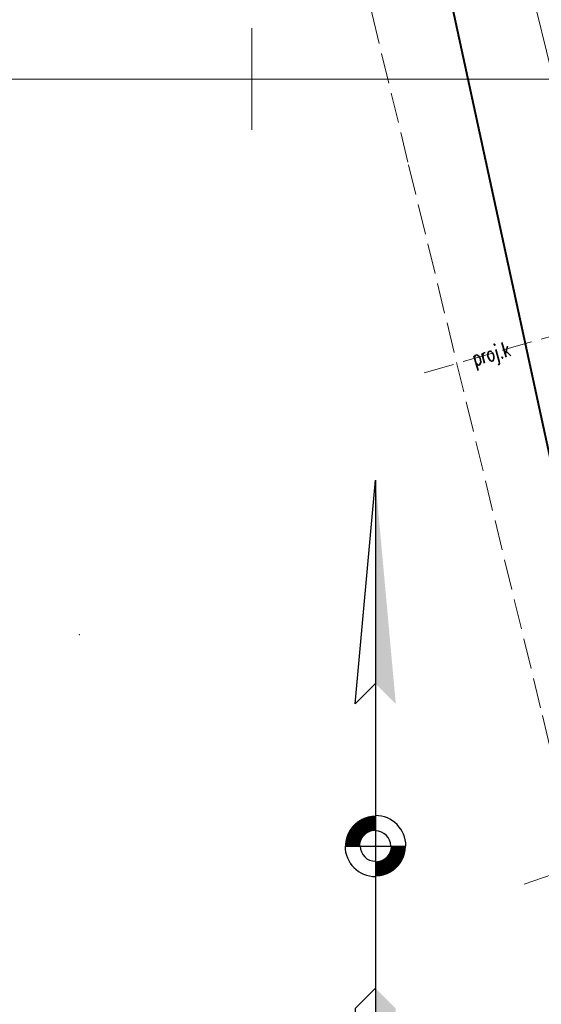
# Model space of a CAD drawing. Header units: metres. Extents: x 6567444 to 13135881, y 5574237 to 11149086.
# Tile 69 of 212: x 6567789 to 6567814, y 5574454 to 5574503. Entities that reach past the tile are written whole.
import ezdxf
from ezdxf.enums import TextEntityAlignment as Align

# ---------------------------------------------------------------- set-up
doc = ezdxf.new("R2010")
doc.units = ezdxf.units.M
doc.linetypes.add('_MDCP$1$L_0_06', pattern=[2, 1.5, -0.5])
doc.linetypes.add('GE.I.6640.1.468.2024_MDCP_dodatkowe pomiary_12.03.2026$0$L_0_06', pattern=[2, 1.5, -0.5])
for name, color, linetype, lineweight in [('_MDCP$0$EGB_DzialkaEwidencyjna', 7, 'Continuous', 18), ('_MDCP$0$GES_PrzewodElektroenergetyczny', 1, 'Continuous', 18), ('_MDCP$0$GES_PrzewodKanalizacyjny_Projektowany', 7, 'Continuous', 18), ('_MDCP$0$MP_LINIE_REGULAC', 135, 'Continuous', 40), ('_MDCP$0$OT_Komunikacja', 7, 'Continuous', 18), ('_MDCP$0$PARRA', 7, 'Continuous', 13), ('_MDCP$1$PARSI', 7, 'Continuous', 20), ('GE.I.6640.1.468.2024_MDCP_dodatkowe pomiary_12.03.2026$0$EGB_DzialkaEwidencyjna', 7, 'Continuous', 18), ('GE.I.6640.1.468.2024_MDCP_dodatkowe pomiary_12.03.2026$0$GES_PrzewodElektroenergetyczny', 1, 'Continuous', 18), ('GE.I.6640.1.468.2024_MDCP_dodatkowe pomiary_12.03.2026$0$GES_PrzewodKanalizacyjny_Projektowany', 7, 'Continuous', 18), ('GE.I.6640.1.468.2024_MDCP_dodatkowe pomiary_12.03.2026$0$MP_LINIE_REGULAC', 135, 'Continuous', 40), ('GE.I.6640.1.468.2024_MDCP_dodatkowe pomiary_12.03.2026$0$OT_Komunikacja', 7, 'Continuous', 18), ('GE.I.6640.1.468.2024_MDCP_dodatkowe pomiary_12.03.2026$0$PARRA', 7, 'Continuous', 13), ('GE.I.6640.1.468.2024_MDCP_dodatkowe pomiary_12.03.2026$0$PARSI', 7, 'Continuous', 20)]:
    doc.layers.add(name, color=color, linetype=linetype, lineweight=lineweight)
doc.layers.add('_MDCP$0$Strzałka', color=7, linetype='Continuous')
doc.layers.add('GE.I.6640.1.468.2024_MDCP_dodatkowe pomiary_12.03.2026$0$Strzałka', color=7, linetype='Continuous')
doc.styles.add('_MDCP$0$STANDARD', font='simplex.shx')
doc.styles.add('GE.I.6640.1.468.2024_MDCP_dodatkowe pomiary_12.03.2026$0$STANDARD', font='simplex.shx')

# ---------------------------------------------------------------- blocks, each defined once
blk = doc.blocks.new('_MDCP$0$L_0_02_2')
at = {"color": 0}
blk.add_point((0, 0), dxfattribs=at)
blk = doc.blocks.new('_MDCP$0$L_0_02_1')
at = {"color": 0}
blk.add_point((0, 0), dxfattribs=at)
blk = doc.blocks.new('_MDCP$0$mzsk_3')
at = {"layer": '_MDCP$1$PARSI', "color": 0}
for p, q in [((-5, 0), (5, 0)), ((0, -5), (0, 0))]:
    blk.add_line(p, q, dxfattribs=at)
blk = doc.blocks.new('_MDCP$0$pln')
at = {"layer": '_MDCP$0$Strzałka'}
for p, q in [((0, 36), (0, -22)), ((-3, 0), (3, 0))]:
    blk.add_line(p, q, dxfattribs=at)
for points in [[(0, 16), (-2, 14), (0, 36)], [(0, -14), (-2, -16), (-2, -36), (0, -34)]]:
    blk.add_lwpolyline(points, dxfattribs=at)
at = {"layer": '_MDCP$0$Strzałka', "const_width": 1.5}
for points in [[(0, 2.25, 0.414214), (-2.25, 0, 1)], [(0, -2.25, 0.414214), (2.25, 0, 1)]]:
    blk.add_lwpolyline(points, format="xyb", dxfattribs=at)
at = {"layer": '_MDCP$0$Strzałka'}
for radius, start, end in [(3, 0, 90), (1.5, 0, 90), (3, 180, 270), (1.5, 180, 270)]:
    blk.add_arc((0, 0), radius, start, end, dxfattribs=at)
for points in [[(0, 36), (0, 36), (2, 14), (0, 16)], [(0, -14), (2, -16), (0, -34), (2, -36)]]:
    blk.add_solid(points, dxfattribs=at)
blk = doc.blocks.new('_MDCP')
at = {"layer": '_MDCP$0$GES_PrzewodElektroenergetyczny', "color": 1, "linetype": 'Continuous', "lineweight": 18, "flags": 128}
blk.add_lwpolyline([(6567839.429, 5574557.634), (6567843.814, 5574538.959), (6567847.225, 5574531.413), (6567849.054, 5574530.594), (6567849.634, 5574529.929), (6567849.99, 5574528.845), (6567850.111, 5574525.986), (6567849.4, 5574523.295), (6567833.849, 5574501.642), (6567833.428, 5574500.948), (6567842.057, 5574466.646), (6567837.363, 5574465.727), (6567836.904, 5574465.072), (6567825.838, 5574462.038), (6567824.032, 5574462.668), (6567814.032, 5574503.304), (6567812.705, 5574511.261)], dxfattribs=at)
at = {"layer": '_MDCP$0$GES_PrzewodKanalizacyjny_Projektowany', "color": 36, "linetype": '_MDCP$1$L_0_06', "lineweight": 18}
blk.add_lwpolyline([(6567808.482, 5574485.546), (6567818.66, 5574488.47)], dxfattribs=at)
at = {"layer": '_MDCP$0$GES_PrzewodKanalizacyjny_Projektowany', "color": 36, "linetype": '_MDCP$1$L_0_06', "lineweight": 18, "flags": 128}
blk.add_lwpolyline([(6567813.41, 5574460.39), (6567824.1, 5574464.08)], dxfattribs=at)
at = {"layer": '_MDCP$0$MP_LINIE_REGULAC', "linetype": 'Continuous'}
blk.add_lwpolyline([(6567837.155, 5574338.938), (6567830.301, 5574410.488), (6567815.244, 5574478.805), (6567809.616, 5574504.76)], dxfattribs=at)
at = {"layer": '_MDCP$0$OT_Komunikacja', "color": 7, "linetype": '_MDCP$1$L_0_06', "lineweight": 18}
blk.add_lwpolyline([(6567795.319, 5574569.716), (6567796.473, 5574568.245), (6567799.129, 5574550.738), (6567799.06, 5574550.553), (6567798.843, 5574549.3), (6567798.778, 5574548.237), (6567799.488, 5574543.471), (6567801.098, 5574531.285), (6567802.839, 5574519.644), (6567804.604, 5574509.432), (6567805.918, 5574503.198), (6567807.719, 5574495.774), (6567814.307, 5574468.68), (6567815.259, 5574464.767), (6567817.142, 5574457.023), (6567819.924, 5574445.478)], dxfattribs=at)
at = {"layer": '_MDCP$0$PARRA'}
for points in [[(6567600, 5574500), (6567600, 5574750), (6568000, 5574750), (6568000, 5574500)], [(6567600, 5574250), (6567600, 5574500), (6568000, 5574500), (6568000, 5574250)]]:
    blk.add_lwpolyline(points, close=True, dxfattribs=at)
at = {"layer": '_MDCP$0$EGB_DzialkaEwidencyjna', "linetype": 'Continuous', "xscale": 0.5, "yscale": 0.5, "zscale": 0.5}
for name, rotation in [('_MDCP$0$L_0_02_2', 283.83), ('_MDCP$0$L_0_02_1', 103.38)]:
    blk.add_blockref(name, (6567791.498, 5574472.657), dxfattribs=dict(at, rotation=rotation))
at = {"layer": '_MDCP$0$Strzałka', "xscale": 0.5, "yscale": 0.5, "zscale": 0.5}
blk.add_blockref('_MDCP$0$pln', (6567806.086, 5574462.257), dxfattribs=at)
at = {"layer": '_MDCP$1$PARSI', "xscale": 0.5, "yscale": 0.5, "zscale": 0.5}
for rotation in [180.0000000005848, 1.16962990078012e-09]:
    blk.add_blockref('_MDCP$0$mzsk_3', (6567800, 5574500), dxfattribs=dict(at, rotation=rotation))
at = {"layer": '_MDCP$0$GES_PrzewodKanalizacyjny_Projektowany', "color": 36, "lineweight": 15, "style": '_MDCP$0$STANDARD', "width": 0.66}
blk.add_text('proj.k', height=0.75, rotation=-344, dxfattribs=at).set_placement((6567811.785, 5574486.495), align=Align.MIDDLE_CENTER)
blk = doc.blocks.new('GE.I.6640.1.468.2024_MDCP_dodatkowe pomiary_12.03.2026$0$L_0_02_2')
at = {"color": 0}
blk.add_point((0, 0), dxfattribs=at)
blk = doc.blocks.new('GE.I.6640.1.468.2024_MDCP_dodatkowe pomiary_12.03.2026$0$L_0_02_1')
at = {"color": 0}
blk.add_point((0, 0), dxfattribs=at)
blk = doc.blocks.new('GE.I.6640.1.468.2024_MDCP_dodatkowe pomiary_12.03.2026$0$mzsk_3')
at = {"layer": 'GE.I.6640.1.468.2024_MDCP_dodatkowe pomiary_12.03.2026$0$PARSI', "color": 0}
for p, q in [((-5, 0), (5, 0)), ((0, -5), (0, 0))]:
    blk.add_line(p, q, dxfattribs=at)
blk = doc.blocks.new('GE.I.6640.1.468.2024_MDCP_dodatkowe pomiary_12.03.2026$0$pln')
at = {"layer": 'GE.I.6640.1.468.2024_MDCP_dodatkowe pomiary_12.03.2026$0$Strzałka'}
for p, q in [((0, 36), (0, -22)), ((-3, 0), (3, 0))]:
    blk.add_line(p, q, dxfattribs=at)
for points in [[(0, 16), (-2, 14), (0, 36)], [(0, -14), (-2, -16), (-2, -36), (0, -34)]]:
    blk.add_lwpolyline(points, dxfattribs=at)
at = {"layer": 'GE.I.6640.1.468.2024_MDCP_dodatkowe pomiary_12.03.2026$0$Strzałka', "const_width": 1.5}
for points in [[(0, 2.25, 0.414214), (-2.25, 0, 1)], [(0, -2.25, 0.414214), (2.25, 0, 1)]]:
    blk.add_lwpolyline(points, format="xyb", dxfattribs=at)
at = {"layer": 'GE.I.6640.1.468.2024_MDCP_dodatkowe pomiary_12.03.2026$0$Strzałka'}
for radius, start, end in [(3, 0, 90), (1.5, 0, 90), (3, 180, 270), (1.5, 180, 270)]:
    blk.add_arc((0, 0), radius, start, end, dxfattribs=at)
for points in [[(0, 36), (0, 36), (2, 14), (0, 16)], [(0, -14), (2, -16), (0, -34), (2, -36)]]:
    blk.add_solid(points, dxfattribs=at)
blk = doc.blocks.new('GE.I.6640.1.468.2024_MDCP_dodatkowe pomiary_12.03.2026')
at = {"layer": 'GE.I.6640.1.468.2024_MDCP_dodatkowe pomiary_12.03.2026$0$GES_PrzewodElektroenergetyczny', "color": 1, "linetype": 'Continuous', "lineweight": 18, "flags": 128}
blk.add_lwpolyline([(6567839.429, 5574557.634), (6567843.814, 5574538.959), (6567847.225, 5574531.413), (6567849.054, 5574530.594), (6567849.634, 5574529.929), (6567849.99, 5574528.845), (6567850.111, 5574525.986), (6567849.4, 5574523.295), (6567833.849, 5574501.642), (6567833.428, 5574500.948), (6567842.057, 5574466.646), (6567837.363, 5574465.727), (6567836.904, 5574465.072), (6567825.838, 5574462.038), (6567824.032, 5574462.668), (6567814.032, 5574503.304), (6567812.705, 5574511.261)], dxfattribs=at)
at = {"layer": 'GE.I.6640.1.468.2024_MDCP_dodatkowe pomiary_12.03.2026$0$GES_PrzewodKanalizacyjny_Projektowany', "color": 36, "linetype": 'GE.I.6640.1.468.2024_MDCP_dodatkowe pomiary_12.03.2026$0$L_0_06', "lineweight": 18}
blk.add_lwpolyline([(6567808.482, 5574485.546), (6567818.66, 5574488.47)], dxfattribs=at)
at = {"layer": 'GE.I.6640.1.468.2024_MDCP_dodatkowe pomiary_12.03.2026$0$GES_PrzewodKanalizacyjny_Projektowany', "color": 36, "linetype": 'GE.I.6640.1.468.2024_MDCP_dodatkowe pomiary_12.03.2026$0$L_0_06', "lineweight": 18, "flags": 128}
blk.add_lwpolyline([(6567813.41, 5574460.39), (6567824.1, 5574464.08)], dxfattribs=at)
at = {"layer": 'GE.I.6640.1.468.2024_MDCP_dodatkowe pomiary_12.03.2026$0$MP_LINIE_REGULAC', "linetype": 'Continuous'}
blk.add_lwpolyline([(6567837.155, 5574338.938), (6567830.301, 5574410.488), (6567815.244, 5574478.805), (6567809.616, 5574504.76)], dxfattribs=at)
at = {"layer": 'GE.I.6640.1.468.2024_MDCP_dodatkowe pomiary_12.03.2026$0$OT_Komunikacja', "color": 7, "linetype": 'GE.I.6640.1.468.2024_MDCP_dodatkowe pomiary_12.03.2026$0$L_0_06', "lineweight": 18}
blk.add_lwpolyline([(6567795.319, 5574569.716), (6567796.473, 5574568.245), (6567799.129, 5574550.738), (6567799.06, 5574550.553), (6567798.843, 5574549.3), (6567798.778, 5574548.237), (6567799.488, 5574543.471), (6567801.098, 5574531.285), (6567802.839, 5574519.644), (6567804.604, 5574509.432), (6567805.918, 5574503.198), (6567807.719, 5574495.774), (6567814.307, 5574468.68), (6567815.259, 5574464.767), (6567817.142, 5574457.023), (6567819.924, 5574445.478)], dxfattribs=at)
at = {"layer": 'GE.I.6640.1.468.2024_MDCP_dodatkowe pomiary_12.03.2026$0$PARRA'}
for points in [[(6567600, 5574500), (6567600, 5574750), (6568000, 5574750), (6568000, 5574500)], [(6567600, 5574250), (6567600, 5574500), (6568000, 5574500), (6568000, 5574250)]]:
    blk.add_lwpolyline(points, close=True, dxfattribs=at)
at = {"layer": 'GE.I.6640.1.468.2024_MDCP_dodatkowe pomiary_12.03.2026$0$EGB_DzialkaEwidencyjna', "linetype": 'Continuous', "xscale": 0.5, "yscale": 0.5, "zscale": 0.5}
for name, rotation in [('GE.I.6640.1.468.2024_MDCP_dodatkowe pomiary_12.03.2026$0$L_0_02_2', 283.83), ('GE.I.6640.1.468.2024_MDCP_dodatkowe pomiary_12.03.2026$0$L_0_02_1', 103.38)]:
    blk.add_blockref(name, (6567791.498, 5574472.657), dxfattribs=dict(at, rotation=rotation))
at = {"layer": 'GE.I.6640.1.468.2024_MDCP_dodatkowe pomiary_12.03.2026$0$PARSI', "xscale": 0.5, "yscale": 0.5, "zscale": 0.5}
for rotation in [180.0000000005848, 1.16962990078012e-09]:
    blk.add_blockref('GE.I.6640.1.468.2024_MDCP_dodatkowe pomiary_12.03.2026$0$mzsk_3', (6567800, 5574500), dxfattribs=dict(at, rotation=rotation))
at = {"layer": 'GE.I.6640.1.468.2024_MDCP_dodatkowe pomiary_12.03.2026$0$Strzałka', "xscale": 0.5, "yscale": 0.5, "zscale": 0.5}
blk.add_blockref('GE.I.6640.1.468.2024_MDCP_dodatkowe pomiary_12.03.2026$0$pln', (6567806.086, 5574462.257), dxfattribs=at)
at = {"layer": 'GE.I.6640.1.468.2024_MDCP_dodatkowe pomiary_12.03.2026$0$GES_PrzewodKanalizacyjny_Projektowany', "color": 36, "lineweight": 15, "style": 'GE.I.6640.1.468.2024_MDCP_dodatkowe pomiary_12.03.2026$0$STANDARD', "width": 0.66}
blk.add_text('proj.k', height=0.75, rotation=-344, dxfattribs=at).set_placement((6567811.785, 5574486.495), align=Align.MIDDLE_CENTER)

msp = doc.modelspace()

# ---------------------------------------------------------------- block references
at = {"layer": 'Defpoints'}
msp.add_blockref('GE.I.6640.1.468.2024_MDCP_dodatkowe pomiary_12.03.2026', (0, 0), dxfattribs=at)

# ---------------------------------------------------------------- next in the draw order: block references
msp.add_blockref('_MDCP', (0, 0))

doc.saveas('drawing.dxf')
